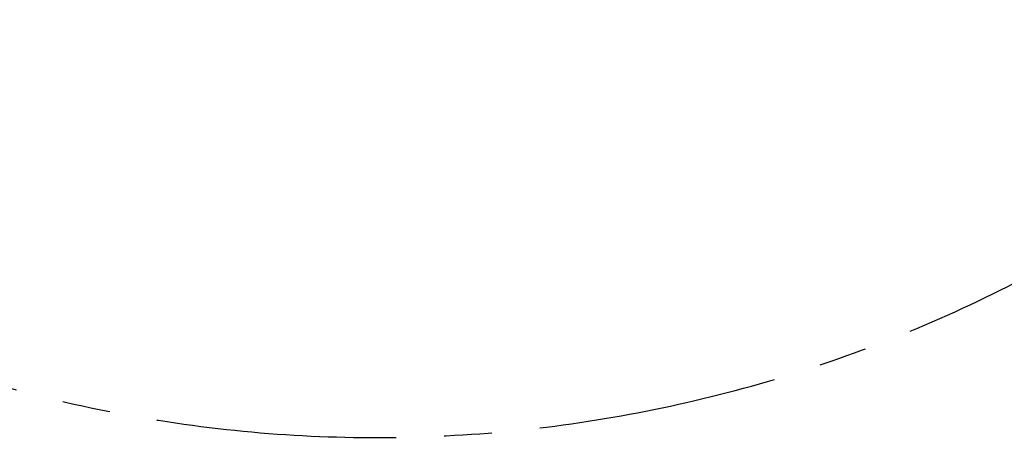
# Model space of a CAD drawing. Header units: millimetres. Extents: x 0 to 11920, y 0 to 8400.
# Tile 12 of 48: x 3569 to 4611, y 3936 to 4396. Entities that reach past the tile are written whole.
import ezdxf

# ---------------------------------------------------------------- set-up
doc = ezdxf.new("R2010")
doc.units = ezdxf.units.MM
doc.header["$LTSCALE"] = 20
doc.linetypes.add('CENTERX2', pattern=[20.32, 12.7, -2.54, 2.54, -2.54])
doc.layers.add('THICK_LINE', color=7, linetype='Continuous')
doc.styles.add('SLDTEXTSTYLE0', font='TXT', dxfattribs={"width": 0.605})
doc.dimstyles.new('SLDDIMSTYLE2', dxfattribs={"dimtxt": 70, "dimasz": 70, "dimexe": 0, "dimexo": 0.0625, "dimgap": 17.5, "dimtad": 1, "dimdec": 0, "dimrnd": 1e-09, "dimzin": 12, "dimdsep": 46, "dimtxsty": 'SLDTEXTSTYLE0', "dimsah": 1, "dimcen": 0.09, "dimadec": 0, "dimazin": 3, "dimtfac": 1, "dimtofl": 0, "dimtmove": 0, "dimatfit": 3, "dimfxl": 1, "dimfrac": 2, "dimtolj": 1, "dimtzin": 12, "dimarcsym": 0})

# ---------------------------------------------------------------- blocks, each defined once
blk = doc.blocks.new('_D_8')
at = {"layer": 'THICK_LINE'}
for p, q in [((2950.2, 6742), (5571.2, 6742)), ((5541.2, 3291), (5541.2, 6742)), ((2949.3, 3291), (5571.2, 3291))]:
    blk.add_line(p, q, dxfattribs=at)
for points in [[(5541.2, 6742), (5531.2, 6672), (5551.2, 6672)], [(5541.2, 3291), (5551.2, 3361), (5531.2, 3361)]]:
    blk.add_solid(points, dxfattribs=at)
at = {"layer": 'THICK_LINE', "insert": (5451, 4909.6), "char_height": 70, "attachment_point": 1, "rotation": 90, "style": 'SLDTEXTSTYLE0'}
blk.add_mtext('3451', dxfattribs=at)

msp = doc.modelspace()

# ---------------------------------------------------------------- linework, layer by layer
at = {"layer": 'THICK_LINE'}
msp.add_arc((2909.3382033, 5912.0024736), 2621, 212, 335, dxfattribs=at)
at = {"layer": 'THICK_LINE', "linetype": 'CENTERX2'}
msp.add_arc((3947.0606194, 5428.1045639), 1473.7, 245.1086297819, 335, dxfattribs=at)

# ---------------------------------------------------------------- dimensions: what is measured, and where the dimension line sits
at = {"layer": 'THICK_LINE'}
dim = msp.add_linear_dim(base=(5541.2456172, 6742.0024736), p1=(2909.3382033, 3291.0024736), p2=(2910.2307972, 6742.0024736), angle=90, dimstyle='SLDDIMSTYLE2', dxfattribs=at)
dim.commit()
dim.dimension.update_dxf_attribs({"geometry": '_D_8', "text_midpoint": (5541.2456172, 5016.5024736), "dimtype": 160})

doc.saveas('drawing.dxf')
